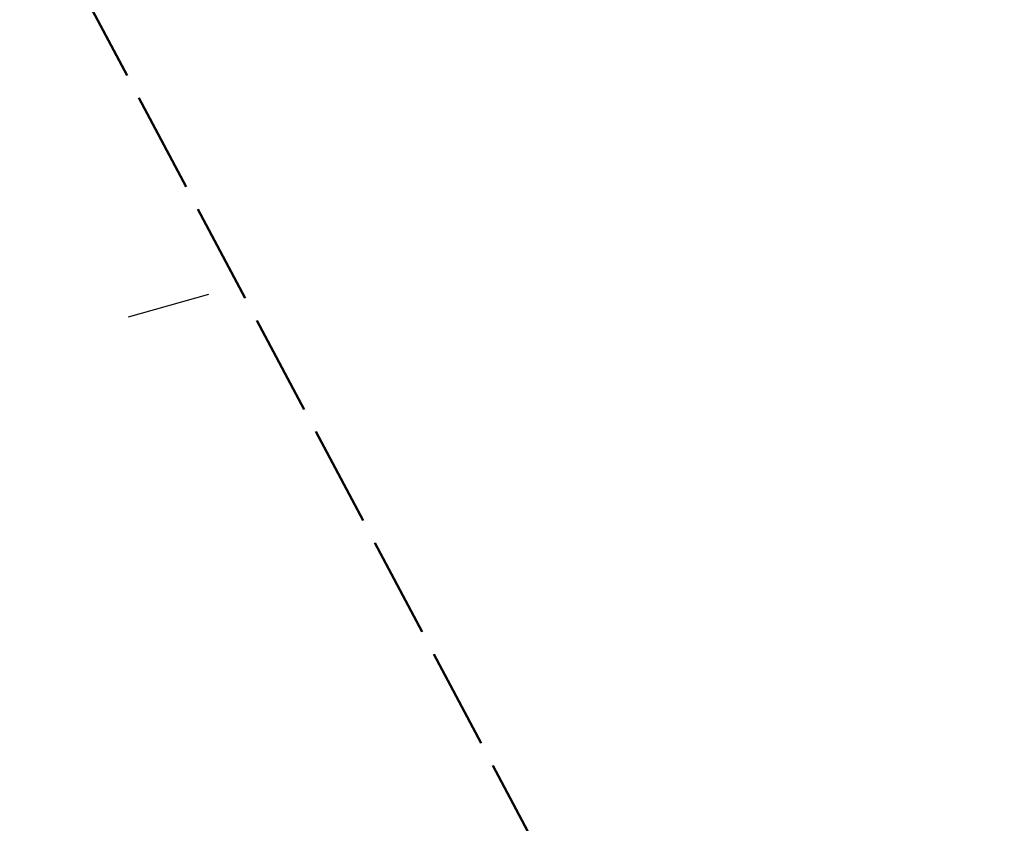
# Model space of a CAD drawing. Header units: metres. Extents: x 7529615 to 7533751, y 5721195 to 5727898.
# Tile 61 of 138: x 7530867 to 7530945, y 5725649 to 5725713. Entities that reach past the tile are written whole.
import ezdxf

# ---------------------------------------------------------------- set-up
doc = ezdxf.new("R2010")
doc.units = ezdxf.units.M
doc.linetypes.add('L_0_09', pattern=[2.5, 2, -0.5])
for name, color, linetype, lineweight, true_color in [('D-hatch-ciag-pieszo-rowerowy', 7, 'Continuous', 13, 0xff9f80), ('D-podzialy-dzialek-etap-III', 7, 'Continuous', 30, 0xff0040), ('zakres-mdcp', 7, 'L_0_09', 50, 0xff05ff)]:
    doc.layers.add(name, color=color, linetype=linetype, lineweight=lineweight, true_color=true_color)

msp = doc.modelspace()

# ---------------------------------------------------------------- hatches: boundary and pattern name
at = {"layer": 'D-hatch-ciag-pieszo-rowerowy'}
h = msp.add_hatch(dxfattribs=at)
h.set_pattern_fill('ANSI37', color=256, scale=0.15, style=0)
h.set_pattern_definition([(45, (0, 0), (-0.33675960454, 0.33675960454), []), (135, (0, 0), (-0.33675960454, -0.33675960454), [])])
edge = h.paths.add_edge_path()
edge.add_line((7530818.124, 5725713.249), (7530816.54, 5725710.847))
edge.add_line((7530816.54, 5725710.847), (7530819.007, 5725705.983))
edge.add_line((7530819.007, 5725705.983), (7530845.281, 5725656.022))
edge.add_line((7530845.281, 5725656.022), (7530865.098, 5725618.485))
edge.add_line((7530865.098, 5725618.485), (7530869.71, 5725609.719))
edge.add_line((7530869.71, 5725609.719), (7530876.809, 5725596.199))
edge.add_arc((7530894.516, 5725605.497), 20, 207.7039, 238.14424)
edge.add_line((7530883.96, 5725588.51), (7530886.535, 5725586.909))
edge.add_arc((7530875.98, 5725569.922), 20, 27.7039, 58.14424, ccw=False)
edge.add_line((7530893.687, 5725579.22), (7530895.076, 5725576.575))
edge.add_line((7530895.076, 5725576.575), (7530899.583, 5725578.804))
edge.add_line((7530899.583, 5725578.804), (7530895.584, 5725580.984))
edge.add_arc((7530877.877, 5725571.686), 20, 27.7039, 58.14424)
edge.add_line((7530888.433, 5725588.674), (7530885.858, 5725590.274))
edge.add_arc((7530896.413, 5725607.262), 20, 207.7039, 238.14424, ccw=False)
edge.add_line((7530878.706, 5725597.964), (7530871.923, 5725610.881))
edge.add_line((7530871.923, 5725610.881), (7530867.31, 5725619.651))
edge.add_line((7530867.31, 5725619.651), (7530847.493, 5725657.187))
edge.add_line((7530847.493, 5725657.187), (7530821.219, 5725707.149))
edge.add_line((7530821.219, 5725707.149), (7530818.124, 5725713.249))

# ---------------------------------------------------------------- linework, layer by layer
at = {"layer": 'D-podzialy-dzialek-etap-III'}
msp.add_lwpolyline([(7530875.486, 5725689.718), (7530881.845, 5725691.518)], dxfattribs=at)
at = {"layer": 'zakres-mdcp', "color": 202, "lineweight": 50, "ltscale": 4, "flags": 128}
msp.add_lwpolyline([(7531758.716, 5723850.032), (7531728.332, 5723851.794), (7531693.814, 5723894.136), (7531508.569, 5724248.602), (7531193.64, 5724847.394), (7530844.997, 5725516.068), (7530405.871, 5726335.327), (7530096.993, 5726929.301), (7529784.459, 5727520.373), (7529614.644, 5727842.41), (7529717.957, 5727897.667), (7529956.258, 5727449.278), (7530409.857, 5726589.568), (7530617.799, 5726197.499), (7530696.376, 5726240.903), (7530727.021, 5726177.862), (7530650.299, 5726135.481), (7530758.301, 5725929.636), (7531064.675, 5725351.856), (7531385.887, 5724741.515), (7531581.6, 5724370.323), (7531686.001, 5724174.745), (7531797.117, 5723955.134), (7531838.087, 5723957.501), (7531858.457, 5723931.987), (7531819.328, 5723892.549), (7531820.891, 5723857.614), (7531768.235, 5723832.41), (7531758.716, 5723850.032)], dxfattribs=at)

doc.saveas('drawing.dxf')
